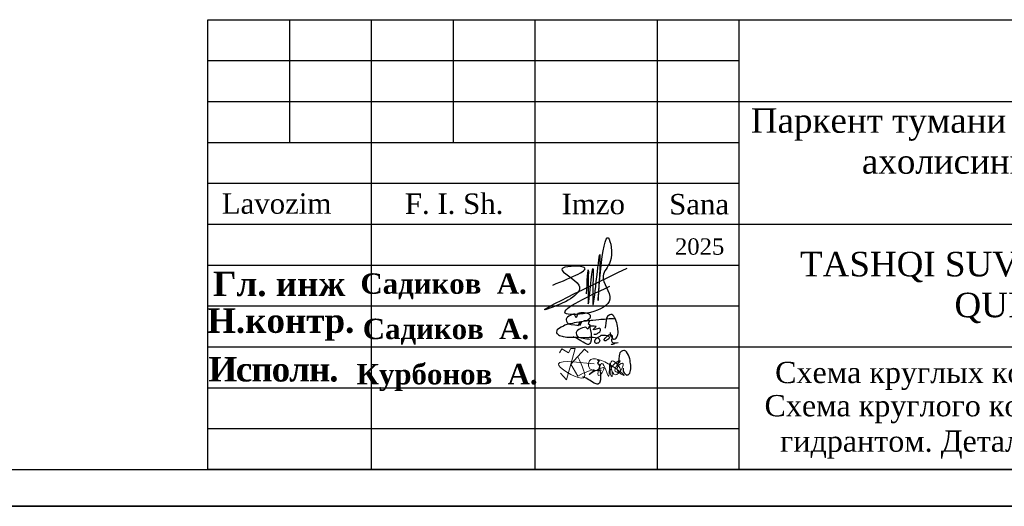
# Model space of a CAD drawing. Header units: millimetres. Extents: x 366033 to 446362, y 4247208 to 4265071.
# Tile 7 of 159: x 435816 to 435937, y 4248663 to 4248723. Entities that reach past the tile are written whole.
import ezdxf

# ---------------------------------------------------------------- set-up
doc = ezdxf.new("R2010")
doc.units = ezdxf.units.MM
doc.layers.add('НВК_сервис', color=7, linetype='Continuous')
doc.layers.add('СТЕНЫ', color=7, linetype='Continuous')
doc.styles.add('GOST 2.304', font='CS_Gost2304.shx')
doc.styles.add('LYUDA', font='romans.shx', dxfattribs={"oblique": 15, "height": 3})
doc.styles.add('OOO-Kazar', font='isocpeur.ttf', dxfattribs={"height": 300})
doc.styles.get("Standard").update_dxf_attribs({"font": 'times.ttf'})

# ---------------------------------------------------------------- blocks, each defined once
blk = doc.blocks.new('сывсава')
at = {"color": 5, "ltscale": 0.095}
for points in [[(1085294, 472657), (1085328, 473080), (1085328, 472486), (1085408, 473103), (1085408, 472474), (1085528, 473343), (1085500, 472543), (1085677, 473634), (1085711, 473223), (1085585, 472971), (1085705, 472566), (1084945, 472309), (1085705, 472794)], [(1084705, 472812), (1085237, 473126), (1084865, 473092), (1085163, 472812), (1084671, 472412), (1086008, 473109)]]:
    blk.add_spline(points, degree=3, dxfattribs=at)

msp = doc.modelspace()

# ---------------------------------------------------------------- linework, layer by layer
at = {"color": 250, "lineweight": 25}
for p, q in [((435849.249, 4248722.744, -1016.516), (435849.249, 4248707.744, -1016.516)), ((435859.249, 4248722.744, -1016.516), (435859.249, 4248667.744, -1016.516)), ((435869.249, 4248722.744, -1016.516), (435869.249, 4248707.744, -1016.516)), ((435879.249, 4248722.744, -1016.516), (435879.249, 4248667.744, -1016.516)), ((435894.249, 4248722.744, -847.097), (435894.249, 4248667.744, -847.097)), ((435904.249, 4248722.744), (435904.249, 4248667.744)), ((435839.249, 4248717.744), (435904.249, 4248717.744)), ((435839.249, 4248712.744), (436024.249, 4248712.744)), ((435839.249, 4248712.744), (435904.249, 4248712.744)), ((435839.249, 4248707.744), (435904.249, 4248707.744)), ((435839.249, 4248702.744), (435904.249, 4248702.744)), ((435839.249, 4248697.744), (436024.249, 4248697.744)), ((435839.249, 4248692.744), (435904.249, 4248692.744)), ((435839.249, 4248687.744), (435904.249, 4248687.744)), ((435839.249, 4248682.744), (436024.249, 4248682.744)), ((435839.249, 4248677.744), (435904.249, 4248677.744)), ((435839.249, 4248672.744), (435904.249, 4248672.744))]:
    msp.add_line(p, q, dxfattribs=at)
at = {"color": 5, "lineweight": 25, "ltscale": 2}
for p, q in [((435884.059, 4248685.66), (435883.856, 4248685.614)), ((435884.059, 4248685.66), (435883.856, 4248685.614)), ((435884.359, 4248685.706), (435884.059, 4248685.66)), ((435884.359, 4248685.706), (435884.059, 4248685.66)), ((435884.691, 4248685.765), (435884.359, 4248685.706)), ((435884.691, 4248685.765), (435884.359, 4248685.706)), ((435884.911, 4248685.79), (435884.691, 4248685.765)), ((435884.911, 4248685.79), (435884.691, 4248685.765)), ((435885.198, 4248685.841), (435884.911, 4248685.79)), ((435885.198, 4248685.841), (435884.911, 4248685.79)), ((435885.584, 4248685.888), (435885.198, 4248685.841)), ((435885.584, 4248685.888), (435885.198, 4248685.841)), ((435885.827, 4248685.912), (435885.584, 4248685.888)), ((435885.827, 4248685.912), (435885.584, 4248685.888)), ((435886.155, 4248685.958), (435885.827, 4248685.912)), ((435886.155, 4248685.958), (435885.827, 4248685.912)), ((435886.383, 4248685.98), (435886.155, 4248685.958)), ((435886.383, 4248685.98), (435886.155, 4248685.958)), ((435886.749, 4248686.01), (435886.383, 4248685.98)), ((435886.749, 4248686.01), (435886.383, 4248685.98)), ((435887.081, 4248686.031), (435886.749, 4248686.01)), ((435887.081, 4248686.031), (435886.749, 4248686.01)), ((435887.358, 4248686.086), (435887.081, 4248686.031)), ((435887.358, 4248686.086), (435887.081, 4248686.031)), ((435887.592, 4248686.096), (435887.358, 4248686.086)), ((435887.592, 4248686.096), (435887.358, 4248686.086)), ((435887.778, 4248686.103), (435887.592, 4248686.096)), ((435887.778, 4248686.103), (435887.592, 4248686.096)), ((435888.135, 4248686.144), (435887.778, 4248686.103)), ((435888.135, 4248686.144), (435887.778, 4248686.103)), ((435888.36, 4248686.146), (435888.135, 4248686.144)), ((435888.36, 4248686.146), (435888.135, 4248686.144)), ((435888.749, 4248686.149), (435888.36, 4248686.146)), ((435888.749, 4248686.149), (435888.36, 4248686.146)), ((435888.9, 4248686.149), (435888.749, 4248686.149)), ((435888.9, 4248686.149), (435888.749, 4248686.149)), ((435889.139, 4248686.135), (435888.9, 4248686.149)), ((435889.139, 4248686.135), (435888.9, 4248686.149)), ((435881.954, 4248684.719), (435881.934, 4248684.504)), ((435881.954, 4248684.719), (435881.934, 4248684.504)), ((435881.934, 4248684.504), (435881.969, 4248684.389)), ((435881.934, 4248684.504), (435881.969, 4248684.389)), ((435881.999, 4248684.804), (435881.954, 4248684.719)), ((435881.999, 4248684.804), (435881.954, 4248684.719)), ((435882.18, 4248684.955), (435881.999, 4248684.804)), ((435882.18, 4248684.955), (435881.999, 4248684.804)), ((435882.494, 4248685.161), (435882.18, 4248684.955)), ((435882.494, 4248685.161), (435882.18, 4248684.955)), ((435882.757, 4248685.284), (435882.494, 4248685.161)), ((435882.757, 4248685.284), (435882.494, 4248685.161)), ((435882.947, 4248685.377), (435882.757, 4248685.284)), ((435882.947, 4248685.377), (435882.757, 4248685.284)), ((435883.195, 4248685.47), (435882.947, 4248685.377)), ((435883.195, 4248685.47), (435882.947, 4248685.377)), ((435883.503, 4248685.54), (435883.195, 4248685.47)), ((435883.503, 4248685.54), (435883.195, 4248685.47)), ((435883.856, 4248685.614), (435883.503, 4248685.54)), ((435883.856, 4248685.614), (435883.503, 4248685.54)), ((435881.969, 4248684.389), (435882.024, 4248684.333)), ((435881.969, 4248684.389), (435882.024, 4248684.333)), ((435882.024, 4248684.333), (435882.144, 4248684.194)), ((435882.024, 4248684.333), (435882.144, 4248684.194)), ((435882.144, 4248684.194), (435882.294, 4248684.14)), ((435882.144, 4248684.194), (435882.294, 4248684.14)), ((435882.294, 4248684.14), (435882.453, 4248684.082)), ((435882.294, 4248684.14), (435882.453, 4248684.082)), ((435882.453, 4248684.082), (435882.608, 4248684.026)), ((435882.453, 4248684.082), (435882.608, 4248684.026)), ((435882.608, 4248684.026), (435882.743, 4248683.994)), ((435882.608, 4248684.026), (435882.743, 4248683.994)), ((435882.743, 4248683.994), (435882.997, 4248683.951)), ((435882.743, 4248683.994), (435882.997, 4248683.951)), ((435882.997, 4248683.951), (435883.183, 4248683.919)), ((435882.997, 4248683.951), (435883.183, 4248683.919)), ((435883.183, 4248683.919), (435883.623, 4248683.91)), ((435883.183, 4248683.919), (435883.623, 4248683.91)), ((435883.623, 4248683.91), (435883.893, 4248683.914)), ((435883.623, 4248683.91), (435883.893, 4248683.914)), ((435883.893, 4248683.914), (435884.356, 4248683.911)), ((435883.893, 4248683.914), (435884.356, 4248683.911)), ((435884.356, 4248683.911), (435884.866, 4248683.901)), ((435884.356, 4248683.911), (435884.866, 4248683.901)), ((435884.866, 4248683.901), (435885.253, 4248683.898)), ((435884.866, 4248683.901), (435885.253, 4248683.898)), ((435885.253, 4248683.898), (435885.916, 4248683.914)), ((435885.253, 4248683.898), (435885.916, 4248683.914)), ((435885.916, 4248683.914), (435886.41, 4248683.904)), ((435885.916, 4248683.914), (435886.41, 4248683.904)), ((435886.41, 4248683.904), (435886.889, 4248683.842)), ((435886.41, 4248683.904), (435886.889, 4248683.842)), ((435886.588, 4248683.394), (435886.617, 4248683.499)), ((435886.588, 4248683.394), (435886.617, 4248683.499)), ((435886.61, 4248683.322), (435886.588, 4248683.394)), ((435886.61, 4248683.322), (435886.588, 4248683.394)), ((435886.655, 4248683.247), (435886.61, 4248683.322)), ((435886.655, 4248683.247), (435886.61, 4248683.322)), ((435886.617, 4248683.499), (435886.635, 4248683.56)), ((435886.617, 4248683.499), (435886.635, 4248683.56)), ((435886.635, 4248683.56), (435886.668, 4248683.617)), ((435886.635, 4248683.56), (435886.668, 4248683.617)), ((435886.714, 4248683.184), (435886.655, 4248683.247)), ((435886.714, 4248683.184), (435886.655, 4248683.247)), ((435886.668, 4248683.617), (435886.714, 4248683.694)), ((435886.668, 4248683.617), (435886.714, 4248683.694)), ((435886.714, 4248683.694), (435886.78, 4248683.744)), ((435886.714, 4248683.694), (435886.78, 4248683.744)), ((435886.78, 4248683.744), (435886.84, 4248683.806)), ((435886.78, 4248683.744), (435886.84, 4248683.806)), ((435886.84, 4248683.806), (435886.945, 4248683.869)), ((435886.84, 4248683.806), (435886.945, 4248683.869)), ((435886.844, 4248683.821), (435886.945, 4248683.869)), ((435886.844, 4248683.821), (435886.945, 4248683.869)), ((435886.945, 4248683.869), (435887.117, 4248683.969)), ((435886.945, 4248683.869), (435887.117, 4248683.969)), ((435886.945, 4248683.869), (435887.061, 4248683.773)), ((435886.945, 4248683.869), (435887.061, 4248683.773)), ((435887.07, 4248683.231), (435887.001, 4248683.2)), ((435887.07, 4248683.231), (435887.001, 4248683.2)), ((435887.061, 4248683.773), (435887.121, 4248683.724)), ((435887.061, 4248683.773), (435887.121, 4248683.724)), ((435887.152, 4248683.325), (435887.07, 4248683.231)), ((435887.152, 4248683.325), (435887.07, 4248683.231)), ((435887.117, 4248683.969), (435887.244, 4248684.042)), ((435887.117, 4248683.969), (435887.244, 4248684.042)), ((435887.121, 4248683.724), (435887.152, 4248683.665)), ((435887.121, 4248683.724), (435887.152, 4248683.665)), ((435887.152, 4248683.665), (435887.191, 4248683.59)), ((435887.152, 4248683.665), (435887.191, 4248683.59)), ((435887.186, 4248683.403), (435887.152, 4248683.325)), ((435887.186, 4248683.403), (435887.152, 4248683.325)), ((435887.212, 4248683.516), (435887.186, 4248683.403)), ((435887.212, 4248683.516), (435887.186, 4248683.403)), ((435887.191, 4248683.59), (435887.212, 4248683.516)), ((435887.191, 4248683.59), (435887.212, 4248683.516)), ((435887.244, 4248684.042), (435887.396, 4248684.15)), ((435887.244, 4248684.042), (435887.396, 4248684.15)), ((435887.396, 4248684.15), (435887.507, 4248684.15)), ((435887.396, 4248684.15), (435887.507, 4248684.15)), ((435887.507, 4248684.15), (435887.852, 4248684.156)), ((435887.507, 4248684.15), (435887.852, 4248684.156)), ((435887.746, 4248683.656), (435887.885, 4248683.818)), ((435887.746, 4248683.656), (435887.885, 4248683.818)), ((435887.746, 4248683.594), (435887.746, 4248683.656)), ((435887.746, 4248683.594), (435887.746, 4248683.656)), ((435887.781, 4248683.53), (435887.746, 4248683.594)), ((435887.781, 4248683.53), (435887.746, 4248683.594)), ((435887.805, 4248683.486), (435887.781, 4248683.53)), ((435887.805, 4248683.486), (435887.781, 4248683.53)), ((435887.862, 4248683.469), (435887.805, 4248683.486)), ((435887.862, 4248683.469), (435887.805, 4248683.486)), ((435887.852, 4248684.156), (435887.914, 4248684.156)), ((435887.852, 4248684.156), (435887.914, 4248684.156)), ((435887.936, 4248683.469), (435887.862, 4248683.469)), ((435887.936, 4248683.469), (435887.862, 4248683.469)), ((435887.885, 4248683.818), (435887.955, 4248683.9)), ((435887.885, 4248683.818), (435887.955, 4248683.9)), ((435887.914, 4248684.156), (435888.116, 4248684.141)), ((435887.914, 4248684.156), (435888.116, 4248684.141)), ((435888.053, 4248683.54), (435887.936, 4248683.469)), ((435888.053, 4248683.54), (435887.936, 4248683.469)), ((435887.955, 4248683.9), (435888.163, 4248684.074)), ((435887.955, 4248683.9), (435888.163, 4248684.074)), ((435888.216, 4248683.64), (435888.053, 4248683.54)), ((435888.216, 4248683.64), (435888.053, 4248683.54)), ((435888.114, 4248684.034), (435888.187, 4248684.099)), ((435888.114, 4248684.034), (435888.187, 4248684.099)), ((435888.116, 4248684.141), (435888.287, 4248684.038)), ((435888.116, 4248684.141), (435888.287, 4248684.038)), ((435888.187, 4248684.099), (435888.231, 4248684.139)), ((435888.187, 4248684.099), (435888.231, 4248684.139)), ((435888.313, 4248683.733), (435888.216, 4248683.64)), ((435888.313, 4248683.733), (435888.216, 4248683.64)), ((435888.231, 4248684.139), (435888.316, 4248684.19)), ((435888.231, 4248684.139), (435888.316, 4248684.19)), ((435888.287, 4248684.038), (435888.358, 4248683.982)), ((435888.287, 4248684.038), (435888.358, 4248683.982)), ((435888.365, 4248683.815), (435888.313, 4248683.733)), ((435888.365, 4248683.815), (435888.313, 4248683.733)), ((435888.316, 4248684.19), (435888.37, 4248684.223)), ((435888.316, 4248684.19), (435888.37, 4248684.223)), ((435888.358, 4248683.982), (435888.389, 4248683.894)), ((435888.358, 4248683.982), (435888.389, 4248683.894)), ((435888.389, 4248683.894), (435888.365, 4248683.815)), ((435888.389, 4248683.894), (435888.365, 4248683.815)), ((435888.37, 4248684.223), (435888.427, 4248684.242)), ((435888.37, 4248684.223), (435888.427, 4248684.242)), ((435888.427, 4248684.242), (435888.468, 4248684.256)), ((435888.427, 4248684.242), (435888.468, 4248684.256)), ((435888.468, 4248684.256), (435888.522, 4248684.256)), ((435888.468, 4248684.256), (435888.522, 4248684.256)), ((435888.522, 4248684.256), (435888.567, 4248684.241)), ((435888.522, 4248684.256), (435888.567, 4248684.241)), ((435888.567, 4248684.241), (435888.622, 4248684.208)), ((435888.567, 4248684.241), (435888.622, 4248684.208)), ((435888.622, 4248684.208), (435888.657, 4248684.188)), ((435888.622, 4248684.208), (435888.657, 4248684.188)), ((435888.657, 4248684.188), (435888.684, 4248684.15)), ((435888.657, 4248684.188), (435888.684, 4248684.15)), ((435888.693, 4248683.708), (435888.66, 4248683.578)), ((435888.693, 4248683.708), (435888.66, 4248683.578)), ((435888.66, 4248683.578), (435888.66, 4248683.486)), ((435888.66, 4248683.578), (435888.66, 4248683.486)), ((435888.66, 4248683.486), (435888.686, 4248683.395)), ((435888.66, 4248683.486), (435888.686, 4248683.395)), ((435888.684, 4248684.15), (435888.707, 4248684.112)), ((435888.684, 4248684.15), (435888.707, 4248684.112)), ((435888.686, 4248683.395), (435888.734, 4248683.302)), ((435888.686, 4248683.395), (435888.734, 4248683.302)), ((435888.722, 4248683.822), (435888.693, 4248683.708)), ((435888.722, 4248683.822), (435888.693, 4248683.708)), ((435888.707, 4248684.112), (435888.724, 4248684.085)), ((435888.707, 4248684.112), (435888.724, 4248684.085)), ((435888.745, 4248684.014), (435888.722, 4248683.921)), ((435888.745, 4248684.014), (435888.722, 4248683.921)), ((435888.722, 4248683.921), (435888.722, 4248683.822)), ((435888.722, 4248683.921), (435888.722, 4248683.822)), ((435888.724, 4248684.085), (435888.745, 4248684.014)), ((435888.724, 4248684.085), (435888.745, 4248684.014)), ((435888.734, 4248683.302), (435888.779, 4248683.269)), ((435888.734, 4248683.302), (435888.779, 4248683.269)), ((435888.779, 4248683.269), (435888.857, 4248683.239)), ((435888.779, 4248683.269), (435888.857, 4248683.239)), ((435888.857, 4248683.239), (435888.931, 4248683.211)), ((435888.857, 4248683.239), (435888.931, 4248683.211)), ((435889.161, 4248683.228), (435889.255, 4248683.239)), ((435889.161, 4248683.228), (435889.255, 4248683.239)), ((435889.255, 4248683.239), (435889.471, 4248683.27)), ((435889.255, 4248683.239), (435889.471, 4248683.27)), ((435886.755, 4248683.152), (435886.714, 4248683.184)), ((435886.755, 4248683.152), (435886.714, 4248683.184)), ((435886.824, 4248683.152), (435886.755, 4248683.152)), ((435886.824, 4248683.152), (435886.755, 4248683.152)), ((435886.927, 4248683.171), (435886.824, 4248683.152)), ((435886.927, 4248683.171), (435886.824, 4248683.152)), ((435887.001, 4248683.2), (435886.927, 4248683.171)), ((435887.001, 4248683.2), (435886.927, 4248683.171)), ((435888.655, 4248683.038), (435888.598, 4248683.083)), ((435888.751, 4248683.038), (435888.655, 4248683.038)), ((435888.895, 4248683.065), (435888.751, 4248683.038)), ((435888.997, 4248683.105), (435888.895, 4248683.065)), ((435888.931, 4248683.211), (435889.07, 4248683.211)), ((435888.931, 4248683.211), (435889.07, 4248683.211)), ((435889.07, 4248683.211), (435889.161, 4248683.228)), ((435889.07, 4248683.211), (435889.161, 4248683.228))]:
    msp.add_line(p, q, dxfattribs=at)
at = {"color": 250, "lineweight": 25}
msp.add_lwpolyline([(435839.249, 4248722.744), (436024.249, 4248722.744), (436024.249, 4248667.744), (435839.249, 4248667.744)], close=True, dxfattribs=at)
at = {"color": 5, "lineweight": 25, "ltscale": 2}
for points in [[(435885.273, 4248685.948), (435885.566, 4248685.946), (435885.692, 4248686.005), (435885.809, 4248686.092), (435885.893, 4248686.151), (435885.983, 4248686.236), (435886.035, 4248686.284), (435886.092, 4248686.366), (435886.087, 4248686.441), (435886.062, 4248686.562), (435886.042, 4248686.601), (435885.954, 4248686.684), (435885.844, 4248686.764), (435885.717, 4248686.823), (435885.557, 4248686.87), (435885.317, 4248686.918), (435885.121, 4248686.918), (435884.89, 4248686.904), (435884.7, 4248686.876), (435884.53, 4248686.836), (435884.329, 4248686.27), (435884.093, 4248686.767), (435883.877, 4248686.695), (435883.663, 4248686.619), (435883.444, 4248686.492), (435883.272, 4248686.381), (435883.164, 4248686.288), (435883.094, 4248686.136), (435883.082, 4248686.044), (435883.123, 4248685.891), (435883.235, 4248685.699), (435883.292, 4248685.636), (435883.392, 4248685.571), (435883.534, 4248685.52), (435883.731, 4248685.47), (435884.166, 4248685.414), (435884.421, 4248685.383), (435884.548, 4248685.368), (435884.865, 4248685.804), (435884.957, 4248685.775), (435884.741, 4248685.29)], [(435885.273, 4248685.948), (435885.566, 4248685.946), (435885.692, 4248686.005), (435885.809, 4248686.092), (435885.893, 4248686.151), (435885.983, 4248686.236), (435886.035, 4248686.284), (435886.092, 4248686.366), (435886.087, 4248686.441), (435886.062, 4248686.562), (435886.042, 4248686.601), (435885.954, 4248686.684), (435885.844, 4248686.764), (435885.717, 4248686.823), (435885.557, 4248686.87), (435885.317, 4248686.918), (435885.121, 4248686.918), (435884.89, 4248686.904), (435884.7, 4248686.876), (435884.53, 4248686.836), (435884.329, 4248686.27), (435884.093, 4248686.767), (435883.877, 4248686.695), (435883.663, 4248686.619), (435883.444, 4248686.492), (435883.272, 4248686.381), (435883.164, 4248686.288), (435883.094, 4248686.136), (435883.082, 4248686.044), (435883.123, 4248685.891), (435883.235, 4248685.699), (435883.292, 4248685.636), (435883.392, 4248685.571), (435883.534, 4248685.52), (435883.731, 4248685.47), (435884.166, 4248685.414), (435884.421, 4248685.383), (435884.548, 4248685.368), (435884.865, 4248685.804), (435884.957, 4248685.775), (435884.741, 4248685.29)], [(435885.742, 4248686.042), (435886.002, 4248685.949), (435885.799, 4248685.608), (435886.002, 4248685.446), (435886.007, 4248685.069), (435886.07, 4248684.732), (435886.142, 4248684.353), (435886.139, 4248683.91), (435886.139, 4248683.563), (435886.083, 4248683.282), (435886.006, 4248683.167), (435885.921, 4248683.074), (435885.834, 4248683.045), (435885.755, 4248683.043), (435885.631, 4248683.073), (435885.377, 4248683.178), (435885.17, 4248683.294), (435884.884, 4248683.48), (435884.707, 4248683.596), (435884.377, 4248683.787), (435883.967, 4248683.961)], [(435888.484, 4248684.498), (435888.482, 4248684.204), (435888.541, 4248684.079), (435888.628, 4248683.961), (435888.688, 4248683.878), (435888.772, 4248683.788), (435888.82, 4248683.736), (435888.902, 4248683.679), (435888.977, 4248683.684), (435889.098, 4248683.709), (435889.137, 4248683.729), (435889.221, 4248683.817), (435889.3, 4248683.927), (435889.359, 4248684.053), (435889.406, 4248684.214), (435889.454, 4248684.454), (435889.454, 4248684.649), (435889.44, 4248684.881), (435889.412, 4248685.071), (435889.373, 4248685.241), (435889.343, 4248685.502), (435889.303, 4248685.677), (435889.231, 4248685.894), (435889.155, 4248686.108), (435889.028, 4248686.327), (435888.917, 4248686.498), (435888.824, 4248686.607), (435888.672, 4248686.677), (435888.58, 4248686.689), (435888.427, 4248686.648), (435888.236, 4248686.536), (435888.172, 4248686.479), (435888.107, 4248686.379), (435888.056, 4248686.237), (435888.006, 4248686.04), (435887.95, 4248685.605), (435887.919, 4248685.35), (435887.904, 4248685.222), (435887.884, 4248685.156), (435887.856, 4248685.063), (435887.827, 4248685.03)], [(435886.496, 4248684.303), (435886.79, 4248684.3), (435886.915, 4248684.359), (435887.033, 4248684.447), (435887.116, 4248684.506), (435887.207, 4248684.59), (435887.259, 4248684.639), (435887.315, 4248684.721), (435887.311, 4248684.796), (435887.286, 4248684.916), (435887.266, 4248684.956), (435887.178, 4248685.039), (435886.526, 4248684.802), (435886.399, 4248684.861), (435886.781, 4248685.225), (435886.54, 4248685.273), (435886.345, 4248685.273), (435886.114, 4248685.259), (435885.924, 4248685.23), (435885.754, 4248684.917), (435885.492, 4248685.162), (435885.317, 4248685.122), (435885.101, 4248685.049), (435884.887, 4248684.973), (435884.667, 4248684.847), (435884.496, 4248684.736), (435884.387, 4248684.643), (435884.318, 4248684.49), (435884.306, 4248684.399), (435884.347, 4248684.245), (435884.458, 4248684.054), (435884.516, 4248683.991), (435884.616, 4248683.926), (435884.757, 4248683.875), (435884.955, 4248683.825), (435885.39, 4248683.768), (435885.645, 4248683.738), (435885.772, 4248683.722), (435885.838, 4248683.703), (435885.931, 4248683.674), (435885.965, 4248683.645)], [(435886.496, 4248684.303), (435886.79, 4248684.3), (435886.915, 4248684.359), (435887.033, 4248684.447), (435887.116, 4248684.506), (435887.207, 4248684.59), (435887.259, 4248684.639), (435887.315, 4248684.721), (435887.311, 4248684.796), (435887.286, 4248684.916), (435887.266, 4248684.956), (435887.178, 4248685.039), (435886.526, 4248684.802), (435886.399, 4248684.861), (435886.781, 4248685.225), (435886.54, 4248685.273), (435886.345, 4248685.273), (435886.114, 4248685.259), (435885.924, 4248685.23), (435885.754, 4248684.917), (435885.492, 4248685.162), (435885.317, 4248685.122), (435885.101, 4248685.049), (435884.887, 4248684.973), (435884.667, 4248684.847), (435884.496, 4248684.736), (435884.387, 4248684.643), (435884.318, 4248684.49), (435884.306, 4248684.399), (435884.347, 4248684.245), (435884.458, 4248684.054), (435884.516, 4248683.991), (435884.616, 4248683.926), (435884.757, 4248683.875), (435884.955, 4248683.825), (435885.39, 4248683.768), (435885.645, 4248683.738), (435885.772, 4248683.722), (435885.838, 4248683.703), (435885.931, 4248683.674), (435885.965, 4248683.645)], [(435890.062, 4248680.113), (435890.059, 4248679.82), (435890.118, 4248679.695), (435890.206, 4248679.577), (435890.265, 4248679.493), (435890.349, 4248679.403), (435890.398, 4248679.351), (435890.479, 4248679.294), (435890.554, 4248679.299), (435890.675, 4248679.324), (435890.714, 4248679.344), (435890.798, 4248679.432), (435890.877, 4248679.542), (435890.937, 4248679.669), (435890.984, 4248679.829), (435891.032, 4248680.069), (435891.032, 4248680.265), (435891.017, 4248680.496), (435890.989, 4248680.686), (435890.95, 4248680.856), (435890.92, 4248681.117), (435890.881, 4248681.293), (435890.808, 4248681.509), (435890.732, 4248681.723), (435890.605, 4248681.943), (435890.494, 4248682.114), (435890.401, 4248682.223), (435890.249, 4248682.292), (435890.157, 4248682.304), (435890.004, 4248682.263), (435889.813, 4248682.151), (435889.75, 4248682.094), (435889.684, 4248681.994), (435889.633, 4248681.852), (435889.583, 4248681.655), (435889.527, 4248681.22), (435889.496, 4248680.965), (435889.481, 4248680.838), (435889.462, 4248680.772), (435889.433, 4248680.679), (435889.404, 4248680.645)], [(435886.898, 4248681.167), (435887.158, 4248681.074), (435886.955, 4248680.733), (435887.158, 4248680.571), (435887.163, 4248680.194), (435887.227, 4248679.857), (435887.298, 4248679.478), (435887.295, 4248679.035), (435887.295, 4248678.689), (435887.24, 4248678.407), (435887.162, 4248678.292), (435887.077, 4248678.199), (435886.99, 4248678.17), (435886.912, 4248678.168), (435886.787, 4248678.198), (435886.533, 4248678.303), (435886.326, 4248678.419), (435886.041, 4248678.605), (435885.864, 4248678.721), (435885.534, 4248678.912), (435885.124, 4248679.086)]]:
    msp.add_lwpolyline(points, dxfattribs=at)
at = {"color": 5, "lineweight": 5}
for points in [[(435882.303, 4248681.992), (435882.581, 4248682.479), (435883.369, 4248682.028), (435883.655, 4248682.527), (435884.203, 4248682.527), (435883.16, 4248678.705), (435882.419, 4248679.515)], [(435883.682, 4248680.616), (435885.338, 4248682.455), (435885.785, 4248682.053)], [(435883.682, 4248680.616), (435884.527, 4248679.144), (435885.178, 4248679.518)]]:
    msp.add_lwpolyline(points, dxfattribs=at)
for points in [[(435885.178, 4248679.518), (435886.479, 4248679.852), (435885.928, 4248679.378), (435887.733, 4248680.142), (435887.091, 4248679.225), (435887.458, 4248680.693), (435888.299, 4248679.133), (435888.467, 4248680.754), (435888.681, 4248679.118), (435888.483, 4248679.791), (435889.706, 4248680.998), (435889.11, 4248679.76), (435889.676, 4248679.623), (435888.712, 4248681.014), (435889.125, 4248679.317), (435890.012, 4248680.754), (435889.324, 4248680.096), (435890.058, 4248679.286), (435885.944, 4248681.029), (435885.913, 4248680.203), (435887.412, 4248679.882)], [(435884.51, 4248681.536), (435885.224, 4248678.958), (435882.204, 4248680.447), (435886.519, 4248680.653)]]:
    msp.add_spline(points, degree=3, dxfattribs=at)
at = {"layer": 'СТЕНЫ', "color": 7, "lineweight": 25, "ltscale": 20}
for p, q in [((435455.224, 4248667.744), (436024.249, 4248667.744)), ((435435.224, 4248663.243), (436029.224, 4248663.243)), ((436029.224, 4248663.243), (435435.224, 4248663.243)), ((435435.224, 4248663.243), (435855.224, 4248663.243))]:
    msp.add_line(p, q, dxfattribs=at)

# ---------------------------------------------------------------- block references
at = {"xscale": 0.006999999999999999, "yscale": 0.006999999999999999, "zscale": 0.006999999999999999}
msp.add_blockref('сывсава', (428288.514, 4245380.613), dxfattribs=at)

# ---------------------------------------------------------------- texts
for s, insert, char_height, width, attachment_point in [('\\pi-40.048;Tashqisuv', (435996.949, 4248719.927), 4, 4.20261, 1), ('{\\fTimes New Roman|b0|i0|c204|p18;2025}', (435896.414, 4248696.007), 2, 10.68651, 1), ('\\pt1.84701;{\\fTimes New Roman|b1|i0|c204|p18;Н.контр\\fTimes New Roman|b1|i0|c238|p18;.}', (435848.159, 4248687.453), 3, 15.75699, 2)]:
    msp.add_mtext(s, dxfattribs=dict(insert=insert, char_height=char_height, width=width, attachment_point=attachment_point))
at = {"color": 0, "lineweight": 5, "insert": (435905.704, 4248711.915), "char_height": 3, "width": 154.9538, "attachment_point": 1}
msp.add_mtext('Паркент тумани                                                         маҳаллалари \\P            ахолисини ичимлик сув таъминотини яхшилаш', dxfattribs=at)
at = {"lineweight": 25, "ltscale": 100, "char_height": 2.5, "attachment_point": 1, "style": 'GOST 2.304'}
for s, insert, width in [('{\\fTimes New Roman|b0|i0|c204|p18;Lavozim}', (435840.938, 4248701.514), 7.14649), ('{\\fTimes New Roman|b0|i0|c204|p18;F. I. Sh.}', (435863.349, 4248701.497), 13.23723), ('{\\fTimes New Roman|b0|i0|c204|p18;Imzo}', (435882.542, 4248701.459), 12.27251)]:
    msp.add_mtext(s, dxfattribs=dict(at, insert=insert, width=width))
at = {"color": 250, "lineweight": 25, "ltscale": 100, "insert": (435895.701, 4248701.432), "char_height": 2.5, "width": 8.14319, "attachment_point": 1, "style": 'GOST 2.304'}
msp.add_mtext('{\\fTimes New Roman|b0|i0|c204|p18;Sana}', dxfattribs=at)
at = {"color": 5, "insert": (435939.064, 4248689.989), "char_height": 3, "width": 64.16731, "attachment_point": 5}
msp.add_mtext("{\\fTimes New Roman|b0|i0|c204|p18;\\C7;TASHQI SUV TARMOG'INI\\PQURISH}", dxfattribs=at)
at = {"color": 0, "attachment_point": 1}
for s, insert, char_height in [('{\\fTimes New Roman|b1|i0|c204|p18;\\C256;Гл. инж}', (435839.867, 4248691.945), 3), ('{\\fTimes New Roman|b1|i0|c204|p18;Садиков  А.}', (435857.915, 4248691.725), 2.5), ('{\\fTimes New Roman|b1|i0|c204|p18;Садиков  А.}', (435858.205, 4248686.183), 2.5), ('{\\fTimes New Roman|b1|i0|c204|p18;Курбонов  А.}', (435857.445, 4248680.651), 2.5)]:
    msp.add_mtext(s, dxfattribs=dict(at, insert=insert, char_height=char_height))
at = {"color": 0, "linetype": 'Continuous', "lineweight": 5, "insert": (435847.244, 4248681.503), "char_height": 3, "attachment_point": 2, "style": 'OOO-Kazar'}
msp.add_mtext('{\\fTimes New Roman|b1|i0|c204|p18;\\T0.95;Исполн.}', dxfattribs=at)
at = {"layer": 'НВК_сервис', "color": 0, "ltscale": 0.25, "char_height": 2.6, "attachment_point": 2, "style": 'LYUDA'}
for s, insert, width in [('{\\fTimes New Roman|b0|i0|c204|p18;\\Q0;Схема круглых колодцев %%C1.0, 1.5м.}', (435939.215, 4248680.907), 74.43911), ('{\\fTimes New Roman|b0|i0|c204|p18;\\Q0;Схема круглого колодца с пожарным гидрантом. Детали.Разрез траншей}', (435938.634, 4248676.846), 65.50345)]:
    msp.add_mtext(s, dxfattribs=dict(at, insert=insert, width=width))

doc.saveas('drawing.dxf')
